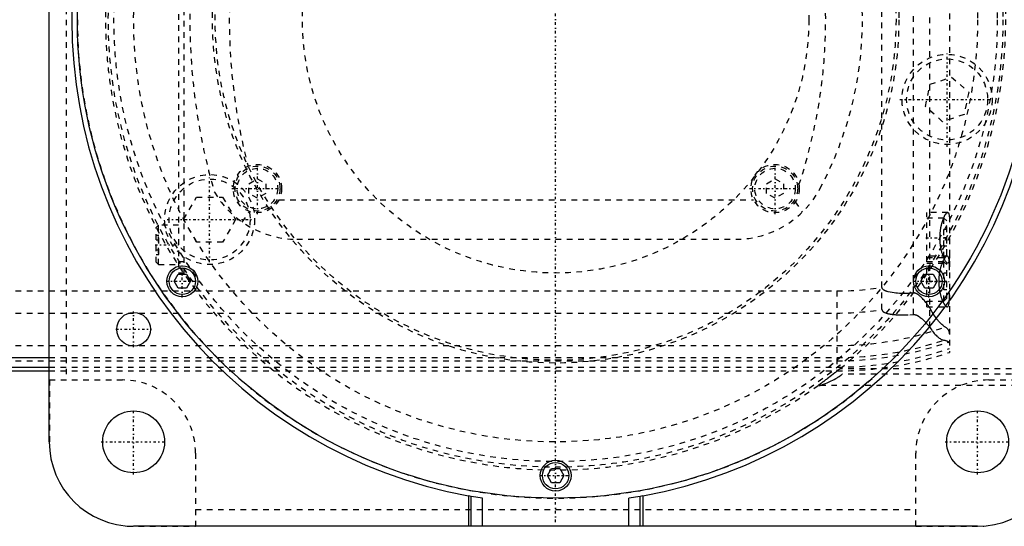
# Model space of a CAD drawing. Extents: x -502 to 168, y -90 to 90.
# Tile 11 of 13: x -95 to 80, y -90 to 0. Entities that reach past the tile are written whole.
import ezdxf

# ---------------------------------------------------------------- set-up
doc = ezdxf.new("R2010")
doc.units = 0
doc.linetypes.add('CENTER', pattern=[1.5, 0.45, -0.5, 0.05, -0.5])
doc.linetypes.add('DASHED', pattern=[2, 1, -1])
for name, color, linetype in [('AM_0', 7, 'CONTINUOUS'), ('AM_3', 7, 'DASHED'), ('AM_7', 7, 'CENTER')]:
    doc.layers.add(name, color=color, linetype=linetype)

msp = doc.modelspace()

# ---------------------------------------------------------------- linework, layer by layer
at = {"layer": 'AM_0', "color": 7, "linetype": 'CONTINUOUS'}
for p, q in [((-90, -75), (-90, 75)), ((-67.79, -46.46), (-67.07, -45.21)), ((-67.07, -45.21), (-65.63, -45.21)), ((-65.63, -45.21), (-64.91, -46.46)), ((64.91, -46.46), (65.63, -45.21)), ((65.63, -45.21), (67.07, -45.21)), ((67.07, -45.21), (67.79, -46.46)), ((-67.07, -47.71), (-67.79, -46.46)), ((-64.91, -46.46), (-65.63, -47.71)), ((65.63, -47.71), (64.91, -46.46)), ((67.79, -46.46), (67.07, -47.71)), ((-65.63, -47.71), (-67.07, -47.71)), ((67.07, -47.71), (65.63, -47.71)), ((-172.31, -60.02), (-90, -60.02)), ((-240, -62.39), (-90, -62.39)), ((-234.3, -61.72), (-90, -61.72)), ((-1.44, -81), (-0.72, -79.75)), ((-0.72, -79.75), (0.72, -79.75)), ((0.72, -79.75), (1.44, -81)), ((-0.72, -82.25), (-1.44, -81)), ((1.44, -81), (0.72, -82.25)), ((0.72, -82.25), (-0.72, -82.25)), ((-15.5, -84.59), (-15.5, -90)), ((-15, -84.68), (-15.5, -84.59)), ((-15, -90), (-15, -84.68)), ((-13, -85.01), (-15, -84.68)), ((-13, -90), (-13, -85.01)), ((15, -84.68), (13, -85.01)), ((13, -90), (13, -85.01)), ((15.5, -84.59), (15, -84.68)), ((15, -90), (15, -84.68)), ((15.5, -84.59), (15.5, -90)), ((75, -90), (-75, -90))]:
    msp.add_line(p, q, dxfattribs=at)
for centre, radius in [((0, 0), 85), ((-66.35, -46.46), 2.75), ((66.35, -46.46), 2.75), ((-66.35, -46.46), 2.35), ((66.35, -46.46), 2.35), ((-75, -55), 3), ((-75, -75), 5.5), ((75, -75), 5.5), ((0, -81), 2.75), ((0, -81), 2.35)]:
    msp.add_circle(centre, radius, dxfattribs=at)
for centre, radius, start, end in [((0, 0), 86, 100.3833, 259.6167), ((0, 0), 86, 280.3833, 79.6167), ((-75, -75), 15, 180, 270), ((75, -75), 15, 270, 0)]:
    msp.add_arc(centre, radius, start, end, dxfattribs=at)
at = {"layer": 'AM_3', "color": 6, "linetype": 'DASHED'}
for p, q in [((-87, 64), (-87, -64)), ((70, 59.1), (70, -59.1)), ((66.48, -54.6), (66.48, 54.6)), ((58, -51.49), (58, 51.49)), ((63.58, -52.38), (63.58, 52.38)), ((-67, 45), (-67, -45)), ((-66, -45.21), (-66, 45.21)), ((66.55, -11.48), (70.38, -10.19)), ((70.38, -10.19), (73.41, -12.87)), ((65.74, -15.44), (66.55, -11.48)), ((73.41, -12.87), (72.6, -16.83)), ((68.77, -18.12), (65.74, -15.44)), ((72.6, -16.83), (68.77, -18.12)), ((-54.5, -29.13), (-53, -28.27)), ((-54.5, -30.87), (-54.5, -29.13)), ((-53, -28.27), (-51.5, -29.13)), ((-51.5, -29.13), (-51.5, -30.87)), ((37.5, -29.13), (39, -28.27)), ((37.5, -30.87), (37.5, -29.13)), ((39, -28.27), (40.5, -29.13)), ((40.5, -29.13), (40.5, -30.87)), ((-53, -31.73), (-54.5, -30.87)), ((-51.5, -30.87), (-53, -31.73)), ((39, -31.73), (37.5, -30.87)), ((40.5, -30.87), (39, -31.73)), ((-66.11, -35.5), (-63.8, -31.5)), ((-63.8, -31.5), (-59.18, -31.5)), ((-59.18, -31.5), (-56.87, -35.5)), ((-49.19, -32), (35.19, -32)), ((42.58, -32.38), (43.84, -34.2)), ((-55.72, -35.94), (-54.39, -34.07)), ((69.69, -34.25), (66, -34.25)), ((66, -51), (66, -34.25)), ((-70.6, -36.5), (-71, -36.9)), ((-67, -36.5), (-70.6, -36.5)), ((-70.6, -43.5), (-70.6, -36.5)), ((-63.8, -39.5), (-66.11, -35.5)), ((-56.87, -35.5), (-59.18, -39.5)), ((69, -35.25), (66, -35.25)), ((69.5, -35.75), (69, -35.25)), ((69, -42.25), (69, -35.25)), ((69.5, -41.75), (69.5, -35.75)), ((-71, -43.1), (-71, -36.9)), ((-71, -38.27), (-70.5, -38.27)), ((-70.5, -41.73), (-70.5, -38.27)), ((69.5, -37.25), (69, -37.25)), ((-71, -39.13), (-70.5, -39.13)), ((-59.18, -39.5), (-63.8, -39.5)), ((-46, -39), (32, -39)), ((69.5, -38.75), (69, -38.75)), ((-71, -40.87), (-70.5, -40.87)), ((-71, -41.73), (-70.5, -41.73)), ((69.5, -40.25), (69, -40.25)), ((69, -42.25), (69.5, -41.75)), ((-71, -43.1), (-70.6, -43.5)), ((-70.6, -43.5), (-67, -43.5)), ((-66, -43), (-67, -43)), ((69.59, -42), (66, -42)), ((66, -42.25), (69, -42.25)), ((69, -43), (66, -43)), ((66, -43.25), (69.69, -43.25)), ((69.5, -43.5), (69, -43)), ((69, -50), (69, -43)), ((69.5, -49.5), (69.5, -43.5)), ((-66, -45), (-67, -45)), ((69.5, -45), (69, -45)), ((69.5, -46.5), (69, -46.5)), ((-240, -48.19), (50, -48.19)), ((50, -48.19), (50, -62.39)), ((69.5, -48), (69, -48)), ((66, -50), (69, -50)), ((69, -50), (69.5, -49.5)), ((-240, -52.11), (50, -52.11)), ((66, -51), (69.59, -51)), ((-240, -57.89), (50, -57.89)), ((-240, -60.6), (50, -60.6)), ((-90, -60.02), (50, -60.02)), ((-90, -61.72), (50, -61.72)), ((-90, -62.39), (50, -62.39)), ((125, -62), (50.56, -62)), ((-89.96, -64), (-89.96, -76.12)), ((-89.96, -64), (-77, -64)), ((125, -63), (50.91, -63)), ((77, -64), (89.96, -64)), ((90, -65), (46.64, -65)), ((-64, -77), (-64, -89.96)), ((64, -89.96), (64, -77)), ((-64, -87), (64, -87)), ((-76.12, -89.96), (-64, -89.96)), ((64, -89.96), (76.12, -89.96))]:
    msp.add_line(p, q, dxfattribs=at)
for points in [[(68.45, -40.43, 0), (68.45, -40.39, 0), (68.44, -40.31, 0), (68.42, -40.23, 0), (68.42, -40.19, 0), (68.41, -40.15, 0), (68.4, -40.07, 0), (68.39, -39.99, 0), (68.38, -39.91, 0), (68.37, -39.83, 0), (68.37, -39.75, 0), (68.36, -39.71, 0), (68.36, -39.67, 0), (68.35, -39.59, 0), (68.34, -39.51, 0), (68.34, -39.43, 0), (68.33, -39.34, 0), (68.33, -39.26, 0), (68.33, -39.22, 0), (68.33, -39.18, 0), (68.32, -39.1, 0), (68.32, -39.02, 0), (68.32, -38.98, 0), (68.32, -38.94, 0), (68.32, -38.86, 0), (68.32, -38.78, 0), (68.32, -38.74, 0), (68.32, -38.7, 0), (68.32, -38.62, 0), (68.32, -38.54, 0), (68.32, -38.46, 0), (68.32, -38.38, 0), (68.33, -38.3, 0), (68.33, -38.26, 0), (68.33, -38.22, 0), (68.33, -38.13, 0), (68.34, -38.05, 0), (68.35, -37.97, 0), (68.35, -37.89, 0), (68.36, -37.81, 0), (68.36, -37.77, 0), (68.37, -37.73, 0), (68.38, -37.65, 0), (68.38, -37.57, 0), (68.39, -37.49, 0), (68.4, -37.41, 0), (68.42, -37.33, 0), (68.42, -37.29, 0), (68.43, -37.25, 0), (68.44, -37.17, 0), (68.45, -37.09, 0), (68.46, -37.02, 0), (68.48, -36.94, 0), (68.49, -36.86, 0), (68.5, -36.83, 0), (68.51, -36.79, 0), (68.52, -36.71, 0), (68.54, -36.64, 0), (68.55, -36.57, 0), (68.57, -36.5, 0), (68.59, -36.43, 0), (68.59, -36.39, 0), (68.6, -36.36, 0), (68.62, -36.29, 0), (68.64, -36.22, 0), (68.65, -36.19, 0), (68.66, -36.15, 0), (68.67, -36.09, 0), (68.69, -36.02, 0), (68.7, -35.99, 0), (68.71, -35.96, 0), (68.73, -35.9, 0), (68.75, -35.84, 0), (68.77, -35.78, 0), (68.79, -35.72, 0), (68.81, -35.66, 0), (68.82, -35.63, 0), (68.83, -35.6, 0), (68.85, -35.55, 0), (68.87, -35.5, 0), (68.89, -35.44, 0), (68.91, -35.39, 0), (68.93, -35.34, 0), (68.94, -35.31, 0), (68.95, -35.29, 0), (68.97, -35.24, 0), (68.99, -35.19, 0), (69.01, -35.14, 0), (69.03, -35.09, 0), (69.05, -35.05, 0), (69.06, -35.02, 0), (69.07, -35, 0), (69.09, -34.96, 0), (69.12, -34.91, 0), (69.14, -34.87, 0), (69.16, -34.83, 0), (69.18, -34.79, 0), (69.19, -34.77, 0), (69.2, -34.75, 0), (69.22, -34.72, 0), (69.24, -34.68, 0), (69.26, -34.65, 0), (69.28, -34.61, 0), (69.3, -34.58, 0), (69.31, -34.57, 0), (69.33, -34.55, 0), (69.35, -34.52, 0), (69.37, -34.5, 0), (69.38, -34.48, 0), (69.39, -34.47, 0), (69.41, -34.44, 0), (69.42, -34.42, 0), (69.43, -34.41, 0), (69.44, -34.4, 0), (69.46, -34.38, 0), (69.48, -34.36, 0), (69.5, -34.34, 0), (69.52, -34.33, 0), (69.54, -34.31, 0), (69.54, -34.31, 0), (69.55, -34.3, 0), (69.57, -34.29, 0), (69.59, -34.28, 0), (69.6, -34.27, 0), (69.62, -34.26, 0), (69.63, -34.26, 0), (69.64, -34.26, 0), (69.65, -34.25, 0), (69.66, -34.25, 0), (69.68, -34.25, 0), (69.69, -34.25, 0)], [(69.69, -34.25, 0), (69.7, -34.25, 0), (69.74, -34.26, 0), (69.78, -34.28, 0), (69.79, -34.3, 0), (69.81, -34.32, 0), (69.84, -34.36, 0), (69.87, -34.42, 0), (69.89, -34.48, 0), (69.91, -34.56, 0), (69.93, -34.65, 0), (69.94, -34.7, 0), (69.95, -34.75, 0), (69.96, -34.86, 0), (69.97, -34.99, 0), (69.98, -35.11, 0), (69.99, -35.25, 0), (69.99, -35.4, 0), (69.99, -35.47, 0), (70, -35.55, 0), (70, -35.71, 0), (70, -35.87, 0), (70, -35.96, 0)], [(69.69, -43.25, 0), (69.66, -43.25, 0), (69.6, -43.23, 0), (69.54, -43.19, 0), (69.51, -43.16, 0), (69.47, -43.13, 0), (69.4, -43.05, 0), (69.33, -42.96, 0), (69.25, -42.84, 0), (69.18, -42.7, 0), (69.1, -42.55, 0), (69.06, -42.47, 0), (69.02, -42.39, 0), (68.94, -42.21, 0), (68.87, -42.01, 0), (68.8, -41.81, 0), (68.73, -41.59, 0), (68.66, -41.36, 0), (68.63, -41.23, 0), (68.59, -41.11, 0), (68.53, -40.84, 0), (68.5, -40.68, 0), (68.49, -40.64, 0), (68.48, -40.59, 0), (68.48, -40.57, 0), (68.48, -40.54, 0), (68.47, -40.5, 0), (68.46, -40.45, 0), (68.45, -40.43, 0)], [(70, -41.54, 0), (70, -41.63, 0), (70, -41.79, 0), (70, -41.95, 0), (69.99, -42.03, 0), (69.99, -42.1, 0), (69.99, -42.25, 0), (69.98, -42.39, 0), (69.97, -42.51, 0), (69.96, -42.64, 0), (69.95, -42.75, 0), (69.94, -42.8, 0), (69.93, -42.85, 0), (69.91, -42.94, 0), (69.89, -43.02, 0), (69.87, -43.08, 0), (69.84, -43.14, 0), (69.81, -43.18, 0), (69.79, -43.2, 0), (69.78, -43.22, 0), (69.74, -43.24, 0), (69.7, -43.25, 0), (69.69, -43.25, 0)], [(69.59, -42, 0), (69.58, -42, 0), (69.55, -42, 0), (69.52, -42.01, 0), (69.51, -42.02, 0), (69.49, -42.02, 0), (69.46, -42.04, 0), (69.43, -42.06, 0), (69.4, -42.08, 0), (69.37, -42.1, 0), (69.33, -42.13, 0), (69.32, -42.15, 0), (69.3, -42.17, 0), (69.26, -42.2, 0), (69.23, -42.25, 0), (69.19, -42.29, 0), (69.16, -42.34, 0), (69.12, -42.39, 0), (69.1, -42.42, 0), (69.08, -42.45, 0), (69.05, -42.51, 0), (69.01, -42.57, 0), (68.99, -42.6, 0), (68.97, -42.63, 0), (68.93, -42.7, 0), (68.9, -42.77, 0), (68.88, -42.81, 0), (68.86, -42.85, 0), (68.82, -42.92, 0), (68.78, -43, 0), (68.75, -43.09, 0), (68.71, -43.17, 0), (68.68, -43.26, 0), (68.66, -43.3, 0), (68.64, -43.34, 0), (68.61, -43.43, 0), (68.58, -43.53, 0), (68.54, -43.62, 0), (68.51, -43.73, 0), (68.48, -43.83, 0), (68.46, -43.88, 0), (68.45, -43.93, 0), (68.42, -44.04, 0), (68.39, -44.16, 0), (68.36, -44.27, 0), (68.33, -44.39, 0), (68.3, -44.51, 0), (68.29, -44.57, 0), (68.28, -44.63, 0), (68.25, -44.75, 0), (68.23, -44.87, 0), (68.21, -45, 0), (68.19, -45.13, 0), (68.17, -45.26, 0), (68.16, -45.32, 0), (68.15, -45.39, 0), (68.14, -45.52, 0), (68.13, -45.65, 0), (68.12, -45.78, 0), (68.11, -45.91, 0), (68.1, -46.04, 0), (68.1, -46.11, 0), (68.09, -46.17, 0), (68.09, -46.31, 0), (68.09, -46.44, 0), (68.09, -46.5, 0), (68.09, -46.56, 0), (68.09, -46.69, 0), (68.09, -46.83, 0), (68.1, -46.89, 0), (68.1, -46.96, 0), (68.11, -47.09, 0), (68.12, -47.22, 0), (68.13, -47.35, 0), (68.14, -47.48, 0), (68.15, -47.61, 0), (68.16, -47.68, 0), (68.17, -47.74, 0), (68.19, -47.87, 0), (68.21, -48, 0), (68.23, -48.13, 0), (68.25, -48.25, 0), (68.28, -48.37, 0), (68.29, -48.43, 0), (68.3, -48.49, 0), (68.33, -48.61, 0), (68.36, -48.73, 0), (68.39, -48.84, 0), (68.42, -48.96, 0), (68.45, -49.07, 0), (68.46, -49.12, 0), (68.48, -49.17, 0), (68.51, -49.27, 0), (68.54, -49.38, 0), (68.58, -49.47, 0), (68.61, -49.57, 0), (68.64, -49.66, 0), (68.66, -49.7, 0), (68.68, -49.74, 0), (68.71, -49.83, 0), (68.75, -49.91, 0), (68.78, -50, 0), (68.82, -50.08, 0), (68.86, -50.15, 0), (68.88, -50.19, 0), (68.9, -50.23, 0), (68.93, -50.3, 0), (68.97, -50.37, 0), (68.99, -50.4, 0), (69.01, -50.43, 0), (69.05, -50.49, 0), (69.08, -50.55, 0), (69.1, -50.58, 0), (69.12, -50.61, 0), (69.16, -50.66, 0), (69.19, -50.71, 0), (69.23, -50.75, 0), (69.26, -50.8, 0), (69.3, -50.83, 0), (69.32, -50.85, 0), (69.33, -50.87, 0), (69.37, -50.9, 0), (69.4, -50.92, 0), (69.43, -50.94, 0), (69.46, -50.96, 0), (69.49, -50.98, 0), (69.51, -50.98, 0), (69.52, -50.99, 0), (69.55, -51, 0), (69.58, -51, 0), (69.59, -51, 0)], [(70, -44.5, 0), (70, -44.38, 0), (70, -44.13, 0), (70, -43.9, 0), (69.99, -43.78, 0), (69.99, -43.67, 0), (69.99, -43.47, 0), (69.98, -43.27, 0), (69.97, -43.09, 0), (69.96, -42.92, 0), (69.94, -42.75, 0), (69.93, -42.68, 0), (69.92, -42.6, 0), (69.9, -42.47, 0), (69.87, -42.35, 0), (69.84, -42.25, 0), (69.8, -42.17, 0), (69.76, -42.1, 0), (69.74, -42.07, 0), (69.72, -42.05, 0), (69.67, -42.02, 0), (69.62, -42, 0), (69.59, -42, 0)], [(63.58, -48.57, 0), (63.41, -48.58, 0), (63.07, -48.6, 0), (62.74, -48.62, 0), (62.57, -48.62, 0), (62.4, -48.63, 0), (62.07, -48.63, 0), (61.74, -48.63, 0), (61.42, -48.63, 0), (61.1, -48.62, 0), (60.78, -48.6, 0), (60.62, -48.58, 0), (60.46, -48.57, 0), (60.14, -48.54, 0), (59.8, -48.49, 0), (59.46, -48.43, 0), (59.13, -48.35, 0), (58.95, -48.3, 0), (58.9, -48.28, 0), (58.85, -48.27, 0), (58.82, -48.26, 0), (58.8, -48.25, 0), (58.75, -48.23, 0), (58.69, -48.21, 0), (58.67, -48.2, 0), (58.64, -48.19, 0), (58.59, -48.16, 0), (58.54, -48.14, 0), (58.51, -48.13, 0), (58.49, -48.11, 0), (58.44, -48.09, 0), (58.39, -48.06, 0), (58.34, -48.03, 0), (58.3, -48, 0), (58.25, -47.97, 0), (58.23, -47.95, 0), (58.21, -47.93, 0), (58.19, -47.91, 0), (58.18, -47.9, 0), (58.17, -47.9, 0), (58.17, -47.89, 0), (58.17, -47.89, 0), (58.16, -47.88, 0), (58.15, -47.88, 0), (58.15, -47.87, 0), (58.14, -47.86, 0), (58.13, -47.86, 0), (58.13, -47.85, 0), (58.13, -47.85, 0), (58.12, -47.84, 0), (58.12, -47.83, 0), (58.11, -47.83, 0), (58.11, -47.82, 0), (58.1, -47.81, 0), (58.1, -47.81, 0), (58.09, -47.81, 0), (58.09, -47.8, 0), (58.08, -47.79, 0), (58.08, -47.78, 0), (58.07, -47.78, 0), (58.07, -47.77, 0), (58.07, -47.76, 0), (58.07, -47.76, 0), (58.06, -47.75, 0), (58.06, -47.74, 0), (58.05, -47.73, 0), (58.05, -47.73, 0), (58.04, -47.72, 0), (58.04, -47.71, 0), (58.04, -47.71, 0), (58.04, -47.7, 0), (58.03, -47.69, 0), (58.03, -47.69, 0), (58.03, -47.68, 0), (58.03, -47.67, 0), (58.02, -47.67, 0), (58.02, -47.66, 0), (58.02, -47.66, 0), (58.02, -47.65, 0), (58.02, -47.64, 0), (58.01, -47.63, 0), (58.01, -47.62, 0), (58.01, -47.61, 0), (58.01, -47.61, 0), (58.01, -47.6, 0), (58.01, -47.59, 0), (58, -47.58, 0), (58, -47.57, 0), (58, -47.57, 0), (58, -47.56, 0), (58, -47.55, 0), (58, -47.55, 0), (58, -47.54, 0), (58, -47.53, 0), (58, -47.52, 0)], [(66.48, -51.17, 0), (66.4, -51.06, 0), (66.26, -50.84, 0), (66.11, -50.63, 0), (66.03, -50.53, 0), (65.95, -50.43, 0), (65.8, -50.23, 0), (65.65, -50.04, 0), (65.49, -49.85, 0), (65.34, -49.68, 0), (65.19, -49.52, 0), (65.11, -49.44, 0), (65.03, -49.36, 0), (64.88, -49.22, 0), (64.74, -49.09, 0), (64.58, -48.96, 0), (64.49, -48.89, 0), (64.46, -48.88, 0), (64.43, -48.86, 0), (64.42, -48.85, 0), (64.41, -48.84, 0), (64.38, -48.82, 0), (64.35, -48.8, 0), (64.32, -48.78, 0), (64.29, -48.77, 0), (64.26, -48.75, 0), (64.25, -48.74, 0), (64.24, -48.73, 0), (64.21, -48.72, 0), (64.18, -48.7, 0), (64.16, -48.7, 0), (64.15, -48.69, 0), (64.12, -48.68, 0), (64.08, -48.66, 0), (64.07, -48.66, 0), (64.05, -48.65, 0), (64.02, -48.64, 0), (63.99, -48.63, 0), (63.96, -48.62, 0), (63.93, -48.61, 0), (63.9, -48.6, 0), (63.88, -48.59, 0), (63.86, -48.59, 0), (63.83, -48.58, 0), (63.8, -48.58, 0), (63.76, -48.57, 0), (63.73, -48.57, 0), (63.7, -48.57, 0), (63.68, -48.57, 0), (63.66, -48.57, 0), (63.63, -48.57, 0), (63.6, -48.57, 0), (63.58, -48.57, 0)], [(69.59, -51, 0), (69.62, -51, 0), (69.67, -50.98, 0), (69.72, -50.95, 0), (69.74, -50.93, 0), (69.76, -50.9, 0), (69.8, -50.83, 0), (69.84, -50.75, 0), (69.87, -50.65, 0), (69.9, -50.53, 0), (69.92, -50.4, 0), (69.93, -50.32, 0), (69.94, -50.25, 0), (69.96, -50.08, 0), (69.97, -49.91, 0), (69.98, -49.73, 0), (69.99, -49.53, 0), (69.99, -49.33, 0), (69.99, -49.22, 0), (70, -49.1, 0), (70, -48.87, 0), (70, -48.62, 0), (70, -48.5, 0)], [(58, -51.49, 0), (58, -51.5, 0), (58, -51.52, 0), (58, -51.54, 0), (58, -51.55, 0), (58.01, -51.56, 0), (58.01, -51.58, 0), (58.02, -51.6, 0), (58.02, -51.62, 0), (58.03, -51.64, 0), (58.04, -51.66, 0), (58.04, -51.66, 0), (58.05, -51.67, 0), (58.06, -51.69, 0), (58.07, -51.71, 0), (58.08, -51.72, 0), (58.09, -51.74, 0), (58.1, -51.75, 0), (58.11, -51.76, 0), (58.12, -51.77, 0), (58.13, -51.78, 0), (58.15, -51.8, 0), (58.15, -51.81, 0), (58.16, -51.81, 0), (58.17, -51.83, 0), (58.19, -51.84, 0), (58.2, -51.84, 0), (58.2, -51.85, 0), (58.22, -51.86, 0), (58.23, -51.87, 0), (58.25, -51.88, 0), (58.26, -51.89, 0), (58.28, -51.91, 0), (58.29, -51.91, 0), (58.3, -51.92, 0), (58.31, -51.93, 0), (58.33, -51.94, 0), (58.35, -51.95, 0), (58.37, -51.96, 0), (58.38, -51.97, 0), (58.39, -51.97, 0), (58.4, -51.98, 0), (58.42, -51.99, 0), (58.44, -51.99, 0), (58.5, -52.02, 0), (58.61, -52.07, 0), (58.72, -52.11, 0), (58.78, -52.13, 0), (58.83, -52.14, 0), (58.94, -52.18, 0), (59.06, -52.21, 0), (59.17, -52.23, 0), (59.29, -52.26, 0), (59.41, -52.28, 0), (59.47, -52.29, 0), (59.53, -52.3, 0), (59.65, -52.32, 0), (59.77, -52.34, 0), (59.83, -52.35, 0)], [(59.83, -52.35, 0), (59.94, -52.36, 0), (60.15, -52.38, 0), (60.36, -52.4, 0), (60.46, -52.41, 0), (60.56, -52.42, 0), (60.76, -52.43, 0), (60.96, -52.44, 0), (61.68, -52.45, 0), (62.94, -52.42, 0), (63.58, -52.38, 0)], [(63.58, -52.38, 0), (63.6, -52.38, 0), (63.63, -52.38, 0), (63.66, -52.38, 0), (63.67, -52.38, 0), (63.69, -52.38, 0), (63.72, -52.38, 0), (63.75, -52.38, 0), (63.77, -52.38, 0), (63.8, -52.38, 0), (63.83, -52.39, 0), (63.85, -52.39, 0), (63.86, -52.39, 0), (63.89, -52.4, 0), (63.92, -52.41, 0), (63.95, -52.41, 0), (63.98, -52.42, 0), (64.01, -52.43, 0), (64.02, -52.43, 0), (64.04, -52.44, 0), (64.06, -52.45, 0), (64.09, -52.46, 0), (64.11, -52.46, 0), (64.12, -52.47, 0), (64.15, -52.48, 0), (64.17, -52.49, 0), (64.19, -52.5, 0), (64.2, -52.5, 0), (64.23, -52.51, 0), (64.26, -52.53, 0), (64.28, -52.54, 0), (64.31, -52.55, 0), (64.34, -52.57, 0), (64.35, -52.57, 0), (64.36, -52.58, 0), (64.39, -52.6, 0), (64.41, -52.61, 0), (64.5, -52.66, 0), (64.65, -52.76, 0), (64.81, -52.88, 0), (64.96, -53, 0), (65.04, -53.06, 0), (65.12, -53.13, 0), (65.27, -53.27, 0), (65.43, -53.43, 0), (65.6, -53.59, 0), (65.76, -53.76, 0), (65.92, -53.94, 0), (66, -54.03, 0), (66.08, -54.12, 0), (66.24, -54.31, 0), (66.4, -54.5, 0), (66.48, -54.6, 0)], [(69.24, -54.6, 0), (69.18, -54.57, 0), (69.06, -54.49, 0), (68.94, -54.39, 0), (68.87, -54.34, 0), (68.8, -54.28, 0), (68.66, -54.16, 0), (68.52, -54.02, 0), (68.37, -53.87, 0), (68.21, -53.71, 0), (68.05, -53.53, 0), (67.97, -53.43, 0), (67.89, -53.34, 0), (67.72, -53.13, 0), (67.56, -52.91, 0), (67.39, -52.68, 0), (67.22, -52.44, 0), (67.05, -52.18, 0), (66.97, -52.04, 0), (66.88, -51.91, 0), (66.72, -51.62, 0), (66.55, -51.33, 0), (66.48, -51.17, 0)], [(66.48, -54.6, 0), (66.55, -54.72, 0), (66.7, -54.94, 0), (66.85, -55.16, 0), (66.92, -55.26, 0), (67, -55.36, 0), (67.15, -55.55, 0), (67.3, -55.73, 0), (67.46, -55.9, 0), (67.61, -56.06, 0), (67.76, -56.2, 0), (67.83, -56.27, 0), (67.91, -56.33, 0), (68.05, -56.45, 0), (68.19, -56.55, 0), (68.33, -56.65, 0), (68.46, -56.73, 0), (68.59, -56.8, 0), (68.66, -56.82, 0), (68.72, -56.85, 0), (68.84, -56.89, 0), (68.95, -56.92, 0), (69.01, -56.93, 0)], [(70, -55.78, 0), (70, -55.74, 0), (69.99, -55.66, 0), (69.99, -55.58, 0), (69.98, -55.55, 0), (69.97, -55.51, 0), (69.95, -55.44, 0), (69.93, -55.37, 0), (69.9, -55.3, 0), (69.87, -55.23, 0), (69.84, -55.16, 0), (69.82, -55.13, 0), (69.79, -55.1, 0), (69.75, -55.03, 0), (69.7, -54.97, 0), (69.64, -54.91, 0), (69.58, -54.85, 0), (69.51, -54.79, 0), (69.48, -54.76, 0), (69.44, -54.73, 0), (69.37, -54.68, 0), (69.28, -54.63, 0), (69.24, -54.6, 0)], [(69.01, -56.93, 0), (69.06, -56.94, 0), (69.17, -56.96, 0), (69.27, -56.98, 0), (69.32, -56.99, 0), (69.36, -57, 0), (69.45, -57.03, 0), (69.53, -57.06, 0), (69.6, -57.09, 0), (69.67, -57.12, 0), (69.73, -57.15, 0), (69.76, -57.17, 0), (69.79, -57.19, 0), (69.83, -57.23, 0), (69.88, -57.27, 0), (69.91, -57.31, 0), (69.94, -57.36, 0), (69.96, -57.4, 0), (69.97, -57.43, 0), (69.98, -57.45, 0), (69.99, -57.5, 0), (70, -57.55, 0), (70, -57.58, 0)], [(50.56, -62, 0), (50.43, -62.11, 0), (50.16, -62.32, 0), (49.88, -62.54, 0), (49.74, -62.65, 0), (49.61, -62.76, 0), (49.33, -62.98, 0), (49.05, -63.2, 0), (48.77, -63.41, 0), (48.51, -63.62, 0), (48.25, -63.82, 0), (48.12, -63.91, 0), (47.99, -64, 0), (47.85, -64.11, 0), (47.81, -64.14, 0), (47.77, -64.17, 0), (47.76, -64.18, 0), (47.74, -64.2, 0), (47.7, -64.23, 0), (47.66, -64.25, 0), (47.62, -64.28, 0), (47.59, -64.31, 0), (47.55, -64.34, 0), (47.53, -64.35, 0), (47.51, -64.36, 0), (47.48, -64.39, 0), (47.44, -64.42, 0), (47.4, -64.44, 0), (47.37, -64.47, 0), (47.33, -64.49, 0), (47.32, -64.51, 0), (47.3, -64.52, 0), (47.26, -64.55, 0), (47.23, -64.57, 0), (47.2, -64.6, 0), (47.16, -64.62, 0), (47.13, -64.64, 0), (47.11, -64.65, 0), (47.1, -64.67, 0), (47.07, -64.69, 0), (47.04, -64.71, 0), (47.01, -64.73, 0), (46.98, -64.75, 0), (46.95, -64.77, 0), (46.94, -64.78, 0), (46.92, -64.79, 0), (46.9, -64.81, 0), (46.87, -64.83, 0), (46.86, -64.84, 0), (46.85, -64.85, 0), (46.83, -64.86, 0), (46.81, -64.88, 0), (46.8, -64.89, 0), (46.79, -64.89, 0), (46.77, -64.91, 0), (46.75, -64.92, 0), (46.73, -64.93, 0), (46.72, -64.94, 0), (46.7, -64.95, 0), (46.7, -64.96, 0), (46.69, -64.96, 0), (46.68, -64.97, 0), (46.67, -64.98, 0), (46.66, -64.98, 0), (46.65, -64.99, 0), (46.65, -64.99, 0), (46.64, -65, 0), (46.64, -65, 0), (46.64, -65, 0), (46.64, -65, 0), (46.64, -65, 0)], [(46.81, -65, 0), (46.82, -65, 0), (46.83, -65, 0), (46.85, -65, 0), (46.86, -65, 0), (46.87, -64.99, 0), (46.89, -64.99, 0), (46.91, -64.99, 0), (46.93, -64.98, 0), (46.96, -64.98, 0), (46.98, -64.97, 0), (47, -64.97, 0), (47.01, -64.97, 0), (47.03, -64.96, 0), (47.06, -64.95, 0), (47.09, -64.94, 0), (47.12, -64.94, 0), (47.15, -64.93, 0), (47.16, -64.92, 0), (47.18, -64.92, 0), (47.21, -64.91, 0), (47.24, -64.9, 0), (47.25, -64.89, 0), (47.27, -64.89, 0), (47.3, -64.88, 0), (47.34, -64.87, 0), (47.35, -64.86, 0), (47.37, -64.86, 0), (47.4, -64.85, 0), (47.44, -64.83, 0), (47.47, -64.82, 0), (47.5, -64.81, 0), (47.54, -64.8, 0), (47.56, -64.79, 0), (47.57, -64.79, 0), (47.61, -64.77, 0), (47.64, -64.76, 0), (47.77, -64.71, 0), (47.99, -64.62, 0), (48.23, -64.53, 0), (48.47, -64.42, 0), (48.6, -64.36, 0), (48.73, -64.3, 0), (48.99, -64.18, 0), (49.25, -64.05, 0), (49.51, -63.91, 0), (49.77, -63.76, 0), (50.04, -63.61, 0), (50.17, -63.53, 0), (50.29, -63.45, 0), (50.55, -63.28, 0), (50.69, -63.17, 0), (50.73, -63.14, 0), (50.77, -63.11, 0), (50.79, -63.09, 0), (50.81, -63.08, 0), (50.85, -63.05, 0), (50.89, -63.02, 0), (50.91, -63, 0)]]:
    msp.add_polyline3d(points, dxfattribs=at)
for centre, radius in [((0, 0), 79.5), ((0, 0), 78.5), ((0, 0), 75), ((0, 0), 61), ((0, 0), 60.5), ((0, 0), 45), ((69.57, -14.16), 8), ((69.57, -14.16), 7.2), ((-53, -30), 4.3), ((-53, -30), 4), ((39, -30), 4.3), ((39, -30), 4), ((-61.49, -35.5), 8), ((-53, -30), 3.6), ((39, -30), 3.6), ((-61.49, -35.5), 7.2)]:
    msp.add_circle(centre, radius, dxfattribs=at)
for centre, radius, start, end in [((0, 0), 80, 54.3409, 305.6591), ((0, 0), 80, 309.195, 50.805), ((45, 0), 110, 163.8371, 196.1629), ((-8.97, 0), 63.5, 331.7631, 28.2369), ((-45, 0), 93, 341.6079, 18.3921), ((45, 0), 103, 165.3606, 194.6394), ((0, 0), 85, 180, 312.1683), ((-46, -22), 17, 210.4702, 270), ((32, -22), 17, 270, 331.7631), ((50, 0), 48.19, 270, 279.5555), ((50, 0), 52.11, 270, 278.8311), ((50, 0), 57.89, 270, 289.4116), ((50, 0), 60.02, 270, 288.4632), ((50, 0), 60.6, 270, 289.2721), ((50, 0), 61.72, 270, 288.9064), ((50, 0), 62.39, 270, 288.6977), ((-77, -77), 13, 0, 90), ((77, -77), 13, 90, 180)]:
    msp.add_arc(centre, radius, start, end, dxfattribs=at)
at = {"layer": 'AM_7', "color": 4, "linetype": 'CENTER'}
for p, q in [((0, -89.25), (0, 89.25)), ((69.57, -22.56), (69.57, -5.76)), ((61.17, -14.16), (77.97, -14.16)), ((-53, -34.52), (-53, -25.48)), ((39, -34.52), (39, -25.48)), ((-61.49, -43.06), (-61.49, -27.94)), ((-57.52, -30), (-48.48, -30)), ((34.48, -30), (43.52, -30)), ((-69.05, -35.5), (-53.93, -35.5)), ((-71.2, -40), (-66.8, -40)), ((65.8, -38.75), (70.2, -38.75)), ((-66.35, -49.35), (-66.35, -43.57)), ((66.35, -49.35), (66.35, -43.57)), ((-69.24, -46.46), (-63.46, -46.46)), ((63.46, -46.46), (69.24, -46.46)), ((65.8, -46.5), (70.2, -46.5)), ((-75, -58.15), (-75, -51.85)), ((-78.15, -55), (-71.85, -55)), ((-75, -80.78), (-75, -69.22)), ((75, -80.78), (75, -69.22)), ((-80.78, -75), (-69.22, -75)), ((69.22, -75), (80.78, -75)), ((-2.89, -81), (2.89, -81))]:
    msp.add_line(p, q, dxfattribs=at)

doc.saveas('drawing.dxf')
